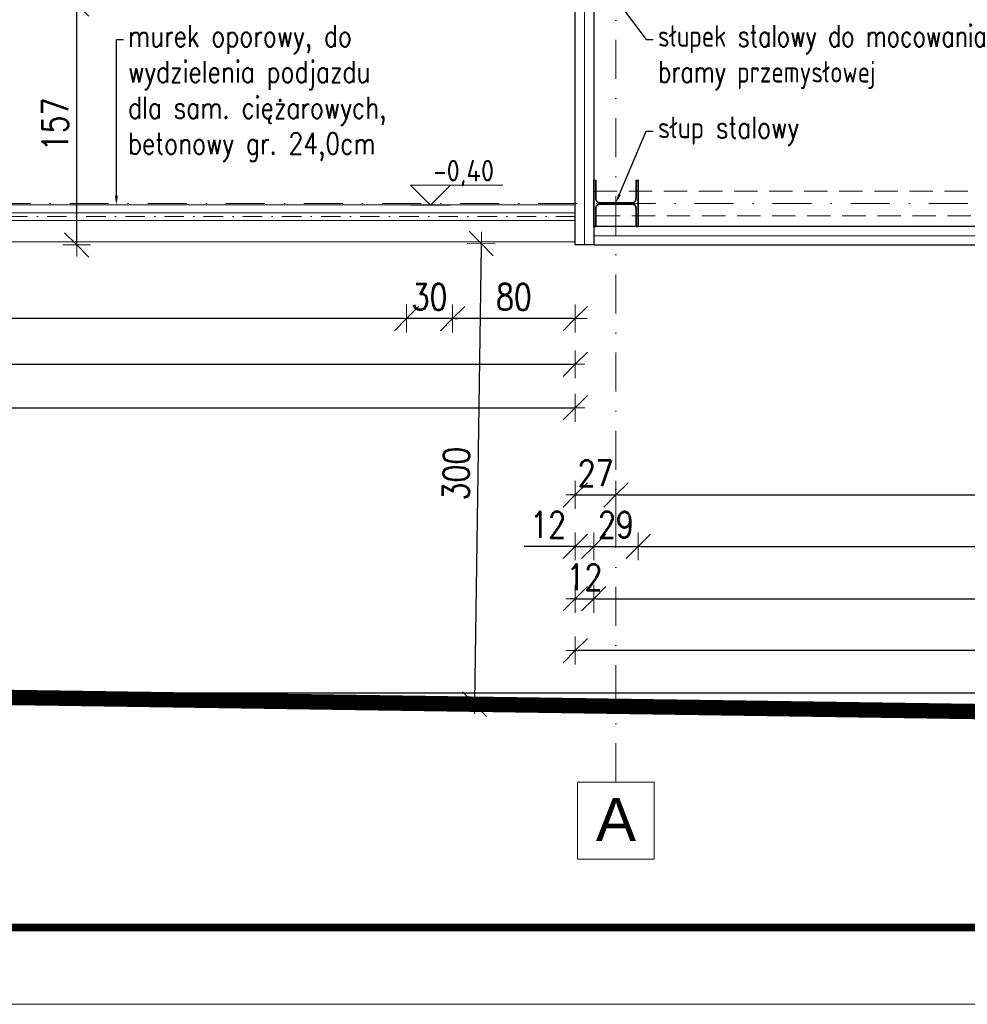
# Model space of a CAD drawing. Header units: millimetres. Extents: x 16720 to 74016, y 25810 to 81213.
# Tile 12 of 256: x 31958 to 32576, y 29136 to 29777. Entities that reach past the tile are written whole.
import ezdxf
from ezdxf import colors
from ezdxf.entities.mleader import LeaderData, LeaderLine
from ezdxf.math import Vec2, Vec3

# ---------------------------------------------------------------- set-up
doc = ezdxf.new("R2010")
doc.units = ezdxf.units.MM
doc.linetypes.add('DASHDOTX2', pattern=[50.8, 25.4, -12.7, 0, -12.7])
doc.linetypes.add('HIDDENX2', pattern=[19.05, 12.7, -6.35])
for name, color, linetype, lineweight in [('1', 7, 'Continuous', 9), ('_IZOLACJA TERM.', 94, 'BATTING', 9), ('_L OPISY', 110, 'Continuous', 9), ('_L_GRANICA DZIAŁKI', 10, 'Continuous', 25), ('_OPISY', 110, 'Continuous', 9), ('_OŚ', 165, 'DASHDOTX2', 9), ('_PRZERYWANE', 252, 'HIDDENX2', 9), ('_PŁYTA WARSTWOWA', 70, 'Continuous', 25), ('_RAMKA', 212, 'Continuous', 9), ('_STAL', 113, 'Continuous', 35), ('_WIDOKOWE', 252, 'Continuous', 9), ('_WYMIAR', 151, 'Continuous', 9)]:
    doc.layers.add(name, color=color, linetype=linetype, lineweight=lineweight)
doc.styles.add('_PRZEKRÓJ 12', font='ARIALNB.TTF', dxfattribs={"height": 12})
doc.styles.add('ISO', font='isocp.shx')
doc.styles.add('ROMANS', font='romans.shx', dxfattribs={"width": 0.8, "height": 17})
doc.styles.get("Standard").update_dxf_attribs({"font": 'arial.ttf'})
doc.linetypes.add('BATTING', pattern='A,0.00254,-2.54,[134,ltypeshp.shx,S=2.54,R=0,X=-2.54,Y=0],-5.08,[134,ltypeshp.shx,S=2.54,R=180,X=2.54,Y=0],-2.54', length=10.16254)
doc.dimstyles.new('DOM w 100', dxfattribs={"dimscale": 8, "dimtxt": 2.5, "dimasz": 0.2, "dimexe": 1.25, "dimexo": 2, "dimgap": 0.7, "dimtad": 1, "dimdec": 0, "dimtxsty": 'ROMANS', "dimblk1": 'wymgreg', "dimblk2": 'wymgregII', "dimsah": 1, "dimcen": 2.5, "dimdle": 1, "dimse1": 1, "dimse2": 1, "dimadec": 0, "dimazin": 0, "dimtfac": 1, "dimtdec": 0, "dimtix": 1, "dimtmove": 1, "dimatfit": 3, "dimfxl": 1.25, "dimarcsym": 0})

# ---------------------------------------------------------------- blocks, each defined once
blk = doc.blocks.new('KOTA WYS')
at = {"layer": '_OPISY'}
blk.add_line((-13, -13.11), (13, -13.11), dxfattribs=at)
blk.add_lwpolyline([(13, -0.11), (0, -13.11), (-13, -0.11), (47, -0.11)], dxfattribs=at)
at = {"layer": '_OPISY', "style": '_PRZEKRÓJ 12'}
blk.add_attdef('POZWYK', (9.63, 2.25), '', height=12, dxfattribs=at)
blk = doc.blocks.new('wymgreg')
at = {"layer": '1'}
for p, q in [((0, 5.67), (0, -5.67)), ((0, 0), (4.95, 4.95)), ((0, 0), (-4.95, -4.95)), ((4.77, 0), (-3.89, 0))]:
    blk.add_line(p, q, dxfattribs=at)
blk = doc.blocks.new('wymgregII')
at = {"layer": '1', "rotation": 180}
blk.add_blockref('wymgreg', (0, 0), dxfattribs=at)
blk = doc.blocks.new('*D6183')
at = {"layer": '_WYMIAR', "color": 0, "lineweight": -2}
blk.add_line((35171.61, 29366.21), (32321.81, 29366.21), dxfattribs=at)
at = {"layer": 'Defpoints', "color": 0}
for p in [(32320.21, 29630.43), (35173.21, 29630.43), (32320.21, 29366.21)]:
    blk.add_point(p, dxfattribs=at)
at = {"layer": '_WYMIAR', "color": 0, "linetype": 'ByBlock', "lineweight": -2, "xscale": 1.6, "yscale": 1.6, "zscale": 1.6, "rotation": 180}
blk.add_blockref('wymgregII', (32320.21, 29366.21), dxfattribs=at)
at = {"layer": '_WYMIAR', "color": 0, "linetype": 'ByBlock', "lineweight": -2, "xscale": 1.6, "yscale": 1.6, "zscale": 1.6}
blk.add_blockref('wymgreg', (35173.21, 29366.21), dxfattribs=at)
at = {"layer": '_WYMIAR', "color": 0, "insert": (33746.71, 29380.31), "char_height": 17, "attachment_point": 5, "style": 'ROMANS'}
blk.add_mtext('2853', dxfattribs=at)
blk = doc.blocks.new('*D6184')
at = {"layer": '_WYMIAR', "color": 0, "lineweight": -2}
for p, q in [((32318.61, 29399.93), (32317.01, 29399.93)), ((32320.21, 29399.93), (32332.21, 29399.93)), ((32333.81, 29399.93), (32335.41, 29399.93))]:
    blk.add_line(p, q, dxfattribs=at)
at = {"layer": 'Defpoints', "color": 0}
for p in [(32320.21, 29630.43), (32332.21, 29630.43), (32332.21, 29399.93)]:
    blk.add_point(p, dxfattribs=at)
at = {"layer": '_WYMIAR', "color": 0, "linetype": 'ByBlock', "lineweight": -2, "xscale": 1.6, "yscale": 1.6, "zscale": 1.6}
blk.add_blockref('wymgreg', (32320.21, 29399.93), dxfattribs=at)
at = {"layer": '_WYMIAR', "color": 0, "linetype": 'ByBlock', "lineweight": -2, "xscale": 1.6, "yscale": 1.6, "zscale": 1.6, "rotation": 180}
blk.add_blockref('wymgregII', (32332.21, 29399.93), dxfattribs=at)
at = {"layer": '_WYMIAR', "color": 0, "insert": (32326.21, 29414.03), "char_height": 17, "attachment_point": 5, "style": 'ROMANS'}
blk.add_mtext('12', dxfattribs=at)
blk = doc.blocks.new('*D6185')
at = {"layer": '_WYMIAR', "color": 0, "lineweight": -2}
blk.add_line((32333.81, 29399.93), (35159.61, 29399.93), dxfattribs=at)
at = {"layer": 'Defpoints', "color": 0}
for p in [(32332.21, 29630.43), (35161.21, 29630.43), (35161.21, 29399.93)]:
    blk.add_point(p, dxfattribs=at)
at = {"layer": '_WYMIAR', "color": 0, "linetype": 'ByBlock', "lineweight": -2, "xscale": 1.6, "yscale": 1.6, "zscale": 1.6, "rotation": 180}
blk.add_blockref('wymgreg', (32332.21, 29399.93), dxfattribs=at)
at = {"layer": '_WYMIAR', "color": 0, "linetype": 'ByBlock', "lineweight": -2, "xscale": 1.6, "yscale": 1.6, "zscale": 1.6}
blk.add_blockref('wymgregII', (35161.21, 29399.93), dxfattribs=at)
at = {"layer": '_WYMIAR', "color": 0, "insert": (33746.71, 29414.03), "char_height": 17, "attachment_point": 5, "style": 'ROMANS'}
blk.add_mtext('2829', dxfattribs=at)
blk = doc.blocks.new('*D6187')
at = {"layer": '_WYMIAR', "color": 0, "lineweight": -2}
for p, q in [((32320.21, 29434.1), (32286.88, 29434.1)), ((32320.21, 29434.1), (32332.21, 29434.1)), ((32333.81, 29434.1), (32335.41, 29434.1))]:
    blk.add_line(p, q, dxfattribs=at)
at = {"layer": 'Defpoints', "color": 0}
for p in [(32320.21, 29630.43), (32332.21, 29630.43), (32332.21, 29434.1)]:
    blk.add_point(p, dxfattribs=at)
at = {"layer": '_WYMIAR', "color": 0, "linetype": 'ByBlock', "lineweight": -2, "xscale": 1.6, "yscale": 1.6, "zscale": 1.6}
blk.add_blockref('wymgreg', (32320.21, 29434.1), dxfattribs=at)
at = {"layer": '_WYMIAR', "color": 0, "linetype": 'ByBlock', "lineweight": -2, "xscale": 1.6, "yscale": 1.6, "zscale": 1.6, "rotation": 180}
blk.add_blockref('wymgregII', (32332.21, 29434.1), dxfattribs=at)
at = {"layer": '_WYMIAR', "color": 0, "insert": (32302.52, 29448.2), "char_height": 17, "attachment_point": 5, "style": 'ROMANS'}
blk.add_mtext('12', dxfattribs=at)
blk = doc.blocks.new('*D6188')
at = {"layer": '_WYMIAR', "color": 0, "lineweight": -2}
for p, q in [((32330.61, 29434.1), (32329.01, 29434.1)), ((32332.21, 29434.1), (32361.21, 29434.1)), ((32362.81, 29434.1), (32364.41, 29434.1))]:
    blk.add_line(p, q, dxfattribs=at)
at = {"layer": 'Defpoints', "color": 0}
for p in [(32361.21, 29642.43), (32332.21, 29630.43), (32361.21, 29434.1)]:
    blk.add_point(p, dxfattribs=at)
at = {"layer": '_WYMIAR', "color": 0, "linetype": 'ByBlock', "lineweight": -2, "xscale": 1.6, "yscale": 1.6, "zscale": 1.6}
blk.add_blockref('wymgreg', (32332.21, 29434.1), dxfattribs=at)
at = {"layer": '_WYMIAR', "color": 0, "linetype": 'ByBlock', "lineweight": -2, "xscale": 1.6, "yscale": 1.6, "zscale": 1.6, "rotation": 180}
blk.add_blockref('wymgregII', (32361.21, 29434.1), dxfattribs=at)
at = {"layer": '_WYMIAR', "color": 0, "insert": (32346.71, 29448.2), "char_height": 17, "attachment_point": 5, "style": 'ROMANS'}
blk.add_mtext('29', dxfattribs=at)
blk = doc.blocks.new('*D6189')
at = {"layer": '_WYMIAR', "color": 0, "lineweight": -2}
blk.add_line((32362.81, 29434.1), (32897.11, 29434.1), dxfattribs=at)
at = {"layer": 'Defpoints', "color": 0}
for p in [(32361.21, 29642.43), (32898.71, 29644.53), (32898.71, 29434.1)]:
    blk.add_point(p, dxfattribs=at)
at = {"layer": '_WYMIAR', "color": 0, "linetype": 'ByBlock', "lineweight": -2, "xscale": 1.6, "yscale": 1.6, "zscale": 1.6, "rotation": 180}
blk.add_blockref('wymgreg', (32361.21, 29434.1), dxfattribs=at)
at = {"layer": '_WYMIAR', "color": 0, "linetype": 'ByBlock', "lineweight": -2, "xscale": 1.6, "yscale": 1.6, "zscale": 1.6}
blk.add_blockref('wymgregII', (32898.71, 29434.1), dxfattribs=at)
at = {"layer": '_WYMIAR', "color": 0, "insert": (32629.96, 29448.2), "char_height": 17, "attachment_point": 5, "style": 'ROMANS'}
blk.add_mtext('538', dxfattribs=at)
blk = doc.blocks.new('*D6200')
at = {"layer": '_WYMIAR', "color": 0, "lineweight": -2}
for p, q in [((32318.61, 29467.65), (32317.01, 29467.65)), ((32320.21, 29467.65), (32346.71, 29467.65)), ((32348.31, 29467.65), (32349.91, 29467.65))]:
    blk.add_line(p, q, dxfattribs=at)
at = {"layer": 'Defpoints', "color": 0}
for p in [(32346.71, 29642.43), (32320.21, 29630.43), (32346.71, 29467.65)]:
    blk.add_point(p, dxfattribs=at)
at = {"layer": '_WYMIAR', "color": 0, "linetype": 'ByBlock', "lineweight": -2, "xscale": 1.6, "yscale": 1.6, "zscale": 1.6}
blk.add_blockref('wymgreg', (32320.21, 29467.65), dxfattribs=at)
at = {"layer": '_WYMIAR', "color": 0, "linetype": 'ByBlock', "lineweight": -2, "xscale": 1.6, "yscale": 1.6, "zscale": 1.6, "rotation": 180}
blk.add_blockref('wymgregII', (32346.71, 29467.65), dxfattribs=at)
at = {"layer": '_WYMIAR', "color": 0, "insert": (32333.46, 29481.75), "char_height": 17, "attachment_point": 5, "style": 'ROMANS'}
blk.add_mtext('27', dxfattribs=at)
blk = doc.blocks.new('*D6201')
at = {"layer": '_WYMIAR', "color": 0, "lineweight": -2}
blk.add_line((32348.31, 29467.65), (32905.11, 29467.65), dxfattribs=at)
at = {"layer": 'Defpoints', "color": 0}
for p in [(32346.71, 29642.43), (32906.71, 29482.56), (32906.71, 29467.65)]:
    blk.add_point(p, dxfattribs=at)
at = {"layer": '_WYMIAR', "color": 0, "linetype": 'ByBlock', "lineweight": -2, "xscale": 1.6, "yscale": 1.6, "zscale": 1.6, "rotation": 180}
blk.add_blockref('wymgreg', (32346.71, 29467.65), dxfattribs=at)
at = {"layer": '_WYMIAR', "color": 0, "linetype": 'ByBlock', "lineweight": -2, "xscale": 1.6, "yscale": 1.6, "zscale": 1.6}
blk.add_blockref('wymgregII', (32906.71, 29467.65), dxfattribs=at)
at = {"layer": '_WYMIAR', "color": 0, "insert": (32626.71, 29481.75), "char_height": 17, "attachment_point": 5, "style": 'ROMANS'}
blk.add_mtext('560', dxfattribs=at)
blk = doc.blocks.new('*D6257')
at = {"layer": '_WYMIAR', "color": 0, "lineweight": -2}
blk.add_line((30489.81, 29632.03), (30489.81, 32682.83), dxfattribs=at)
at = {"layer": 'Defpoints', "color": 0}
for p in [(30489.81, 32684.43), (32320.21, 32684.43), (32320.21, 29630.43)]:
    blk.add_point(p, dxfattribs=at)
at = {"layer": '_WYMIAR', "color": 0, "linetype": 'ByBlock', "lineweight": -2, "xscale": 1.6, "yscale": 1.6, "zscale": 1.6}
for name, p, rotation in [('wymgregII', (30489.81, 32684.43), 90), ('wymgreg', (30489.81, 29630.43), 270)]:
    blk.add_blockref(name, p, dxfattribs=dict(at, rotation=rotation))
at = {"layer": '_WYMIAR', "color": 0, "insert": (30475.71, 31157.43), "char_height": 17, "attachment_point": 5, "rotation": 90, "style": 'ROMANS'}
blk.add_mtext('3054', dxfattribs=at)
blk = doc.blocks.new('*D6258')
at = {"layer": '_WYMIAR', "color": 0, "lineweight": -2}
blk.add_line((30519.87, 29632.03), (30519.87, 29805.83), dxfattribs=at)
at = {"layer": 'Defpoints', "color": 0}
for p in [(30519.87, 29807.43), (32320.21, 29807.43), (32320.21, 29630.43)]:
    blk.add_point(p, dxfattribs=at)
at = {"layer": '_WYMIAR', "color": 0, "linetype": 'ByBlock', "lineweight": -2, "xscale": 1.6, "yscale": 1.6, "zscale": 1.6}
for name, p, rotation in [('wymgregII', (30519.87, 29807.43), 90), ('wymgreg', (30519.87, 29630.43), 270)]:
    blk.add_blockref(name, p, dxfattribs=dict(at, rotation=rotation))
at = {"layer": '_WYMIAR', "color": 0, "insert": (30505.77, 29718.93), "char_height": 17, "attachment_point": 5, "rotation": 90, "style": 'ROMANS'}
blk.add_mtext('177', dxfattribs=at)
blk = doc.blocks.new('*D6269')
at = {"layer": '_WYMIAR', "color": 0, "lineweight": -2}
for p, q in [((30554.07, 29644.03), (30554.07, 29645.63)), ((30554.07, 29630.43), (30554.07, 29642.43)), ((30554.07, 29628.83), (30554.07, 29627.23))]:
    blk.add_line(p, q, dxfattribs=at)
at = {"layer": 'Defpoints', "color": 0}
for p in [(30554.07, 29642.43), (32332.21, 29642.43), (32320.21, 29630.43)]:
    blk.add_point(p, dxfattribs=at)
at = {"layer": '_WYMIAR', "color": 0, "linetype": 'ByBlock', "lineweight": -2, "xscale": 1.6, "yscale": 1.6, "zscale": 1.6}
for name, p, rotation in [('wymgregII', (30554.07, 29642.43), 270), ('wymgreg', (30554.07, 29630.43), 90)]:
    blk.add_blockref(name, p, dxfattribs=dict(at, rotation=rotation))
at = {"layer": '_WYMIAR', "color": 0, "insert": (30539.97, 29636.43), "char_height": 17, "attachment_point": 5, "rotation": 90, "style": 'ROMANS'}
blk.add_mtext('12', dxfattribs=at)
blk = doc.blocks.new('*D6270')
at = {"layer": '_WYMIAR', "color": 0, "lineweight": -2}
blk.add_line((30554.07, 29644.03), (30554.07, 32670.83), dxfattribs=at)
at = {"layer": 'Defpoints', "color": 0}
for p in [(30554.07, 32672.43), (32332.21, 32672.43), (32332.21, 29642.43)]:
    blk.add_point(p, dxfattribs=at)
at = {"layer": '_WYMIAR', "color": 0, "linetype": 'ByBlock', "lineweight": -2, "xscale": 1.6, "yscale": 1.6, "zscale": 1.6}
for name, p, rotation in [('wymgregII', (30554.07, 32672.43), 90), ('wymgreg', (30554.07, 29642.43), 270)]:
    blk.add_blockref(name, p, dxfattribs=dict(at, rotation=rotation))
at = {"layer": '_WYMIAR', "color": 0, "insert": (30539.97, 31157.43), "char_height": 17, "attachment_point": 5, "rotation": 90, "style": 'ROMANS'}
blk.add_mtext('3030', dxfattribs=at)
blk = doc.blocks.new('*D6272')
at = {"layer": '_WYMIAR', "color": 0, "lineweight": -2}
for p, q in [((30588.01, 29644.03), (30588.01, 29645.63)), ((30588.01, 29630.43), (30588.01, 29642.43)), ((30588.01, 29628.83), (30588.01, 29627.23))]:
    blk.add_line(p, q, dxfattribs=at)
at = {"layer": 'Defpoints', "color": 0}
for p in [(30588.01, 29642.43), (32332.21, 29642.43), (32320.21, 29630.43)]:
    blk.add_point(p, dxfattribs=at)
at = {"layer": '_WYMIAR', "color": 0, "linetype": 'ByBlock', "lineweight": -2, "xscale": 1.6, "yscale": 1.6, "zscale": 1.6}
for name, p, rotation in [('wymgregII', (30588.01, 29642.43), 270), ('wymgreg', (30588.01, 29630.43), 90)]:
    blk.add_blockref(name, p, dxfattribs=dict(at, rotation=rotation))
at = {"layer": '_WYMIAR', "color": 0, "insert": (30573.91, 29636.43), "char_height": 17, "attachment_point": 5, "rotation": 90, "style": 'ROMANS'}
blk.add_mtext('12', dxfattribs=at)
blk = doc.blocks.new('*D6273')
at = {"layer": '_WYMIAR', "color": 0, "lineweight": -2}
for p, q in [((30588.01, 29674.03), (30588.01, 29675.63)), ((30588.01, 29642.43), (30588.01, 29672.43)), ((30588.01, 29640.83), (30588.01, 29639.23))]:
    blk.add_line(p, q, dxfattribs=at)
at = {"layer": 'Defpoints', "color": 0}
for p in [(30588.01, 29672.43), (32332.21, 29672.43), (32332.21, 29642.43)]:
    blk.add_point(p, dxfattribs=at)
at = {"layer": '_WYMIAR', "color": 0, "linetype": 'ByBlock', "lineweight": -2, "xscale": 1.6, "yscale": 1.6, "zscale": 1.6}
for name, p, rotation in [('wymgregII', (30588.01, 29672.43), 270), ('wymgreg', (30588.01, 29642.43), 90)]:
    blk.add_blockref(name, p, dxfattribs=dict(at, rotation=rotation))
at = {"layer": '_WYMIAR', "color": 0, "insert": (30573.91, 29657.43), "char_height": 17, "attachment_point": 5, "rotation": 90, "style": 'ROMANS'}
blk.add_mtext('30', dxfattribs=at)
blk = doc.blocks.new('*D6274')
at = {"layer": '_WYMIAR', "color": 0, "lineweight": -2}
blk.add_line((30588.01, 29674.03), (30588.01, 30240.83), dxfattribs=at)
at = {"layer": 'Defpoints', "color": 0}
for p in [(30588.01, 30242.43), (32332.21, 30242.43), (32332.21, 29672.43)]:
    blk.add_point(p, dxfattribs=at)
at = {"layer": '_WYMIAR', "color": 0, "linetype": 'ByBlock', "lineweight": -2, "xscale": 1.6, "yscale": 1.6, "zscale": 1.6}
for name, p, rotation in [('wymgregII', (30588.01, 30242.43), 90), ('wymgreg', (30588.01, 29672.43), 270)]:
    blk.add_blockref(name, p, dxfattribs=dict(at, rotation=rotation))
at = {"layer": '_WYMIAR', "color": 0, "insert": (30573.91, 29957.43), "char_height": 17, "attachment_point": 5, "rotation": 90, "style": 'ROMANS'}
blk.add_mtext('570', dxfattribs=at)
blk = doc.blocks.new('*D6285')
at = {"layer": '_WYMIAR', "color": 0, "lineweight": -2}
for p, q in [((30624.76, 29659.03), (30624.76, 29660.63)), ((30624.76, 29630.43), (30624.76, 29657.43)), ((30624.76, 29628.83), (30624.76, 29627.23))]:
    blk.add_line(p, q, dxfattribs=at)
at = {"layer": 'Defpoints', "color": 0}
for p in [(30624.76, 29657.43), (32320.21, 29657.43), (32320.21, 29630.43)]:
    blk.add_point(p, dxfattribs=at)
at = {"layer": '_WYMIAR', "color": 0, "linetype": 'ByBlock', "lineweight": -2, "xscale": 1.6, "yscale": 1.6, "zscale": 1.6}
for name, p, rotation in [('wymgregII', (30624.76, 29657.43), 270), ('wymgreg', (30624.76, 29630.43), 90)]:
    blk.add_blockref(name, p, dxfattribs=dict(at, rotation=rotation))
at = {"layer": '_WYMIAR', "color": 0, "insert": (30610.66, 29643.93), "char_height": 17, "attachment_point": 5, "rotation": 90, "style": 'ROMANS'}
blk.add_mtext('27', dxfattribs=at)
blk = doc.blocks.new('*D6286')
at = {"layer": '_WYMIAR', "color": 0, "lineweight": -2}
blk.add_line((30624.76, 29659.03), (30624.76, 30255.83), dxfattribs=at)
at = {"layer": 'Defpoints', "color": 0}
for p in [(30624.76, 30257.43), (32332.21, 30257.43), (32320.21, 29657.43)]:
    blk.add_point(p, dxfattribs=at)
at = {"layer": '_WYMIAR', "color": 0, "linetype": 'ByBlock', "lineweight": -2, "xscale": 1.6, "yscale": 1.6, "zscale": 1.6}
for name, p, rotation in [('wymgregII', (30624.76, 30257.43), 90), ('wymgreg', (30624.76, 29657.43), 270)]:
    blk.add_blockref(name, p, dxfattribs=dict(at, rotation=rotation))
at = {"layer": '_WYMIAR', "color": 0, "insert": (30610.66, 29957.43), "char_height": 17, "attachment_point": 5, "rotation": 90, "style": 'ROMANS'}
blk.add_mtext('600', dxfattribs=at)
blk = doc.blocks.new('*D6296')
at = {"layer": '_WYMIAR', "color": 0, "lineweight": -2}
blk.add_line((30688.79, 29524.37), (32318.61, 29524.37), dxfattribs=at)
at = {"layer": 'Defpoints', "color": 0}
for p in [(30687.19, 29721.97), (32320.21, 29721.97), (32320.21, 29524.37)]:
    blk.add_point(p, dxfattribs=at)
at = {"layer": '_WYMIAR', "color": 0, "linetype": 'ByBlock', "lineweight": -2, "xscale": 1.6, "yscale": 1.6, "zscale": 1.6, "rotation": 180}
blk.add_blockref('wymgreg', (30687.19, 29524.37), dxfattribs=at)
at = {"layer": '_WYMIAR', "color": 0, "linetype": 'ByBlock', "lineweight": -2, "xscale": 1.6, "yscale": 1.6, "zscale": 1.6}
blk.add_blockref('wymgregII', (32320.21, 29524.37), dxfattribs=at)
at = {"layer": '_WYMIAR', "color": 0, "insert": (31503.7, 29538.47), "char_height": 17, "attachment_point": 5, "style": 'ROMANS'}
blk.add_mtext('1633', dxfattribs=at)
blk = doc.blocks.new('*D6298')
at = {"layer": '_WYMIAR', "color": 0, "lineweight": -2}
blk.add_line((31088.79, 29552.67), (32318.61, 29552.67), dxfattribs=at)
at = {"layer": 'Defpoints', "color": 0}
for p in [(31087.19, 29651.32), (32320.21, 29630.43), (32320.21, 29552.67)]:
    blk.add_point(p, dxfattribs=at)
at = {"layer": '_WYMIAR', "color": 0, "linetype": 'ByBlock', "lineweight": -2, "xscale": 1.6, "yscale": 1.6, "zscale": 1.6, "rotation": 180}
blk.add_blockref('wymgreg', (31087.19, 29552.67), dxfattribs=at)
at = {"layer": '_WYMIAR', "color": 0, "linetype": 'ByBlock', "lineweight": -2, "xscale": 1.6, "yscale": 1.6, "zscale": 1.6}
blk.add_blockref('wymgregII', (32320.21, 29552.67), dxfattribs=at)
at = {"layer": '_WYMIAR', "color": 0, "insert": (31703.7, 29566.77), "char_height": 17, "attachment_point": 5, "style": 'ROMANS'}
blk.add_mtext('1233', dxfattribs=at)
blk = doc.blocks.new('*D6299')
at = {"layer": '_WYMIAR', "color": 0, "lineweight": -2}
blk.add_line((32318.61, 29582.46), (32241.81, 29582.46), dxfattribs=at)
at = {"layer": 'Defpoints', "color": 0}
for p in [(32240.21, 29765.3), (32320.21, 29765.3), (32240.21, 29582.46)]:
    blk.add_point(p, dxfattribs=at)
at = {"layer": '_WYMIAR', "color": 0, "linetype": 'ByBlock', "lineweight": -2, "xscale": 1.6, "yscale": 1.6, "zscale": 1.6, "rotation": 180}
blk.add_blockref('wymgregII', (32240.21, 29582.46), dxfattribs=at)
at = {"layer": '_WYMIAR', "color": 0, "linetype": 'ByBlock', "lineweight": -2, "xscale": 1.6, "yscale": 1.6, "zscale": 1.6}
blk.add_blockref('wymgreg', (32320.21, 29582.46), dxfattribs=at)
at = {"layer": '_WYMIAR', "color": 0, "insert": (32280.21, 29596.56), "char_height": 17, "attachment_point": 5, "style": 'ROMANS'}
blk.add_mtext('80', dxfattribs=at)
blk = doc.blocks.new('*D6300')
at = {"layer": '_WYMIAR', "color": 0, "lineweight": -2}
for p, q in [((32208.61, 29582.46), (32207.01, 29582.46)), ((32240.21, 29582.46), (32210.21, 29582.46)), ((32241.81, 29582.46), (32243.41, 29582.46))]:
    blk.add_line(p, q, dxfattribs=at)
at = {"layer": 'Defpoints', "color": 0}
for p in [(32240.21, 29765.3), (32210.21, 29736.43), (32210.21, 29582.46)]:
    blk.add_point(p, dxfattribs=at)
at = {"layer": '_WYMIAR', "color": 0, "linetype": 'ByBlock', "lineweight": -2, "xscale": 1.6, "yscale": 1.6, "zscale": 1.6}
blk.add_blockref('wymgregII', (32210.21, 29582.46), dxfattribs=at)
at = {"layer": '_WYMIAR', "color": 0, "linetype": 'ByBlock', "lineweight": -2, "xscale": 1.6, "yscale": 1.6, "zscale": 1.6, "rotation": 180}
blk.add_blockref('wymgreg', (32240.21, 29582.46), dxfattribs=at)
at = {"layer": '_WYMIAR', "color": 0, "insert": (32225.21, 29596.56), "char_height": 17, "attachment_point": 5, "style": 'ROMANS'}
blk.add_mtext('30', dxfattribs=at)
blk = doc.blocks.new('*D6301')
at = {"layer": '_WYMIAR', "color": 0, "lineweight": -2}
blk.add_line((32208.61, 29582.46), (30688.79, 29582.46), dxfattribs=at)
at = {"layer": 'Defpoints', "color": 0}
for p in [(30687.19, 29768.71), (32210.21, 29736.43), (30687.19, 29582.46)]:
    blk.add_point(p, dxfattribs=at)
at = {"layer": '_WYMIAR', "color": 0, "linetype": 'ByBlock', "lineweight": -2, "xscale": 1.6, "yscale": 1.6, "zscale": 1.6, "rotation": 180}
blk.add_blockref('wymgregII', (30687.19, 29582.46), dxfattribs=at)
at = {"layer": '_WYMIAR', "color": 0, "linetype": 'ByBlock', "lineweight": -2, "xscale": 1.6, "yscale": 1.6, "zscale": 1.6}
blk.add_blockref('wymgreg', (32210.21, 29582.46), dxfattribs=at)
at = {"layer": '_WYMIAR', "color": 0, "insert": (31448.7, 29596.56), "char_height": 17, "attachment_point": 5, "style": 'ROMANS'}
blk.add_mtext('1523', dxfattribs=at)
blk = doc.blocks.new('*D6302')
at = {"layer": '_WYMIAR', "color": 0, "lineweight": -2}
blk.add_line((31995.3, 29632.03), (31995.3, 29785.83), dxfattribs=at)
at = {"layer": 'Defpoints', "color": 0}
for p in [(31995.3, 29787.43), (32260.21, 29787.43), (32320.21, 29630.43)]:
    blk.add_point(p, dxfattribs=at)
at = {"layer": '_WYMIAR', "color": 0, "linetype": 'ByBlock', "lineweight": -2, "xscale": 1.6, "yscale": 1.6, "zscale": 1.6}
for name, p, rotation in [('wymgregII', (31995.3, 29787.43), 90), ('wymgreg', (31995.3, 29630.43), 270)]:
    blk.add_blockref(name, p, dxfattribs=dict(at, rotation=rotation))
at = {"layer": '_WYMIAR', "color": 0, "insert": (31981.2, 29708.93), "char_height": 17, "attachment_point": 5, "rotation": 90, "style": 'ROMANS'}
blk.add_mtext('157', dxfattribs=at)
blk = doc.blocks.new('*D6319')
at = {"layer": '_WYMIAR', "color": 0, "lineweight": -2}
blk.add_line((32258.86, 29629.72), (32254.54, 29332.88), dxfattribs=at)
at = {"layer": 'Defpoints', "color": 0}
for p in [(32320.21, 29630.43), (32254.51, 29331.28), (32315.84, 29330.38)]:
    blk.add_point(p, dxfattribs=at)
at = {"layer": '_WYMIAR', "color": 0, "linetype": 'ByBlock', "lineweight": -2, "xscale": 1.6, "yscale": 1.6, "zscale": 1.6}
for name, p, rotation in [('wymgreg', (32258.88, 29631.32), 89.16499213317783), ('wymgregII', (32254.51, 29331.28), 269.1649921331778)]:
    blk.add_blockref(name, p, dxfattribs=dict(at, rotation=rotation))
at = {"layer": '_WYMIAR', "color": 0, "insert": (32242.6, 29481.5), "char_height": 17, "attachment_point": 5, "rotation": 89.16499, "style": 'ROMANS'}
blk.add_mtext('300', dxfattribs=at)
blk = doc.blocks.new('*D6664')
at = {"layer": '_WYMIAR', "color": 0, "lineweight": -2}
blk.add_line((30688.79, 29338.68), (35171.61, 29338.68), dxfattribs=at)
at = {"layer": 'Defpoints', "color": 0}
for p in [(30687.19, 29660.99), (35173.21, 29630.43), (35173.21, 29338.68)]:
    blk.add_point(p, dxfattribs=at)
at = {"layer": '_WYMIAR', "color": 0, "linetype": 'ByBlock', "lineweight": -2, "xscale": 1.6, "yscale": 1.6, "zscale": 1.6, "rotation": 180}
blk.add_blockref('wymgreg', (30687.19, 29338.68), dxfattribs=at)
at = {"layer": '_WYMIAR', "color": 0, "linetype": 'ByBlock', "lineweight": -2, "xscale": 1.6, "yscale": 1.6, "zscale": 1.6}
blk.add_blockref('wymgregII', (35173.21, 29338.68), dxfattribs=at)
at = {"layer": '_WYMIAR', "color": 0, "insert": (32930.2, 29352.78), "char_height": 17, "attachment_point": 5, "style": 'ROMANS'}
blk.add_mtext('4486', dxfattribs=at)

msp = doc.modelspace()

# ---------------------------------------------------------------- linework, layer by layer
at = {"layer": '_IZOLACJA TERM.', "ltscale": 0.58}
for p, q in [((32326.21, 29807.43), (32326.21, 29630.43)), ((32332.21, 29636.43), (32906.71, 29636.43))]:
    msp.add_line(p, q, dxfattribs=at)
at = {"layer": '_L_GRANICA DZIAŁKI', "ltscale": 70, "const_width": 10}
msp.add_lwpolyline([(30371.71, 29358.72), (33900.84, 29307.28), (35496.94, 29291.99)], dxfattribs=at)
at = {"layer": '_OŚ'}
for p, q in [((32346.71, 29280.43), (32346.71, 33191.24)), ((35528.21, 29657.43), (30465.21, 29657.43))]:
    msp.add_line(p, q, dxfattribs=at)
at = {"layer": '_OŚ', "ltscale": 0.5}
msp.add_line((32320.21, 29648.93), (31494.32, 29648.93), dxfattribs=at)
at = {"layer": '_OŚ', "linetype": 'ByBlock'}
msp.add_lwpolyline([(32321.71, 29230.43), (32371.71, 29230.43), (32371.71, 29280.43), (32321.71, 29280.43)], close=True, dxfattribs=at)
at = {"layer": '_PRZERYWANE', "ltscale": 1.2}
msp.add_lwpolyline([(32332.21, 29649.43), (32332.21, 29665.43), (35161.21, 29665.43), (35161.21, 29649.43)], close=True, dxfattribs=at)
at = {"layer": '_PŁYTA WARSTWOWA'}
for points in [[(32320.21, 29630.43), (32320.21, 29807.43), (32332.21, 29807.43), (32332.21, 29630.43)], [(32332.21, 29642.43), (32332.21, 29630.43), (32906.71, 29630.43), (32906.71, 29642.43)]]:
    msp.add_lwpolyline(points, close=True, dxfattribs=at)
at = {"layer": '_RAMKA'}
msp.add_lwpolyline([(30171.71, 33335.83), (36671.71, 33335.83), (36671.71, 29135.83), (30171.71, 29135.83)], close=True, dxfattribs=at)
at = {"layer": '_RAMKA', "const_width": 5}
msp.add_lwpolyline([(30221.71, 33285.83), (36621.71, 33285.83), (36621.71, 29185.83), (30371.71, 29185.83), (30371.71, 32105.83), (30221.71, 32105.83)], close=True, dxfattribs=at)
at = {"layer": '_STAL'}
msp.add_lwpolyline([(32332.21, 29642.43), (32333.61, 29642.43), (32333.61, 29654.3, -0.414214), (32336.31, 29657), (32357.11, 29657, -0.414214), (32359.81, 29654.3), (32359.81, 29642.43), (32361.21, 29642.43), (32361.21, 29672.43), (32359.81, 29672.43), (32359.81, 29660.55, -0.414214), (32357.11, 29657.85), (32336.31, 29657.85, -0.414214), (32333.61, 29660.55), (32333.61, 29672.43), (32332.21, 29672.43), (32332.21, 29642.43)], format="xyb", dxfattribs=at)
at = {"layer": '_WIDOKOWE'}
for points in [[(32320.21, 29632.43), (31087.19, 29632.43), (31087.19, 29656.43), (32320.21, 29656.43)], [(32320.21, 29651.43), (31499.32, 29651.43), (31499.32, 29646.43), (32320.21, 29646.43)]]:
    msp.add_lwpolyline(points, dxfattribs=at)

# ---------------------------------------------------------------- block references
at = {"layer": '_L OPISY'}
ref = msp.add_blockref('KOTA WYS', (32225.88, 29669.53), dxfattribs=at)
ref.add_attrib('POZWYK', '-0,40', (32227.77, 29671.78), dxfattribs={"layer": '_OPISY', "height": 14, "style": 'ISO'})

# ---------------------------------------------------------------- texts
at = {"layer": '_OPISY', "insert": (32346.71, 29256.27), "char_height": 28, "attachment_point": 5}
msp.add_mtext_dynamic_manual_height_columns('\\pxqc;A', width=127.0126, gutter_width=12.5, heights=[0], dxfattribs=at)

# ---------------------------------------------------------------- dimensions: what is measured, and where the dimension line sits
at = {"layer": '_WYMIAR'}
for base, p1, p2, picture, middle in [((30489.81, 32684.43), (32320.21, 29630.43), (32320.21, 32684.43), '*D6257', (30475.71, 31157.43)), ((30554.07, 32672.43), (32332.21, 29642.43), (32332.21, 32672.43), '*D6270', (30539.97, 31157.43)), ((30624.76, 30257.43), (32320.21, 29657.43), (32332.21, 30257.43), '*D6286', (30610.66, 29957.43)), ((30588.01, 30242.43), (32332.21, 29672.43), (32332.21, 30242.43), '*D6274', (30573.91, 29957.43)), ((30519.87, 29807.43), (32320.21, 29630.43), (32320.21, 29807.43), '*D6258', (30505.77, 29718.93)), ((31995.3, 29787.43), (32320.21, 29630.43), (32260.21, 29787.43), '*D6302', (31981.2, 29708.93)), ((30588.01, 29672.43), (32332.21, 29642.43), (32332.21, 29672.43), '*D6273', (30573.91, 29657.43)), ((30624.76, 29657.43), (32320.21, 29630.43), (32320.21, 29657.43), '*D6285', (30610.66, 29643.93)), ((30554.07, 29642.43), (32320.21, 29630.43), (32332.21, 29642.43), '*D6269', (30539.97, 29636.43)), ((30588.01, 29642.43), (32320.21, 29630.43), (32332.21, 29642.43), '*D6272', (30573.91, 29636.43))]:
    dim = msp.add_linear_dim(base=base, p1=p1, p2=p2, angle=90, dimstyle='DOM w 100', dxfattribs=at)
    dim.commit()
    dim.dimension.update_dxf_attribs({"geometry": picture, "text_midpoint": middle})
for base, p1, p2, picture, middle in [((30687.19, 29582.46), (32210.21, 29736.43), (30687.19, 29768.71), '*D6301', (31448.7, 29596.56)), ((32210.21, 29582.46), (32240.21, 29765.3), (32210.21, 29736.43), '*D6300', (32225.21, 29596.56)), ((32240.21, 29582.46), (32320.21, 29765.3), (32240.21, 29765.3), '*D6299', (32280.21, 29596.56)), ((32320.21, 29524.37), (30687.19, 29721.97), (32320.21, 29721.97), '*D6296', (31503.7, 29538.47)), ((32320.21, 29552.67), (31087.19, 29651.32), (32320.21, 29630.43), '*D6298', (31703.7, 29566.77)), ((32346.70926576, 29467.64774367), (32320.20926576, 29630.42521336), (32346.70926576, 29642.42521335), '*D6200', (32333.45926576, 29481.74774367)), ((32361.21, 29434.1), (32332.21, 29630.43), (32361.21, 29642.43), '*D6188', (32346.71, 29448.2)), ((32906.71, 29467.65), (32346.71, 29642.43), (32906.71, 29482.56), '*D6201', (32626.71, 29481.75)), ((32898.70926576, 29434.09589179), (32361.20926576, 29642.42521335), (32898.70926576, 29644.52706295), '*D6189', (32629.95926576, 29448.19589179)), ((32320.21, 29366.21), (35173.21, 29630.43), (32320.21, 29630.43), '*D6183', (33746.71, 29380.31)), ((32332.21, 29399.93), (32320.21, 29630.43), (32332.21, 29630.43), '*D6184', (32326.21, 29414.03)), ((35161.21, 29399.93), (32332.21, 29630.43), (35161.21, 29630.43), '*D6185', (33746.71, 29414.03))]:
    dim = msp.add_linear_dim(base=base, p1=p1, p2=p2, dimstyle='DOM w 100', dxfattribs=at)
    dim.commit()
    dim.dimension.update_dxf_attribs({"geometry": picture, "text_midpoint": middle})
dim = msp.add_linear_dim(base=(35173.21, 29338.68), p1=(30687.19, 29660.99), p2=(35173.21, 29630.43), dimstyle='DOM w 100', override={"dimtxsty": 'ROMANS'}, dxfattribs=at)
dim.commit()
dim.dimension.update_dxf_attribs({"geometry": '*D6664', "text_midpoint": (32930.2, 29352.78)})
dim = msp.add_aligned_dim(p1=(32320.21, 29630.43), p2=(32315.84, 29330.38), distance=-61.33, dimstyle='DOM w 100', dxfattribs=at)
dim.commit()
dim.dimension.update_dxf_attribs({"geometry": '*D6319', "text_midpoint": (32242.6, 29481.5)})
dim = msp.add_linear_dim(base=(32332.21, 29434.1), p1=(32320.21, 29630.43), p2=(32332.21, 29630.43), dimstyle='DOM w 100', dxfattribs=at)
dim.commit()
dim.dimension.update_dxf_attribs({"geometry": '*D6187', "text_midpoint": (32302.52, 29434.1), "dimtype": 160})

# ---------------------------------------------------------------- leaders
at = {"layer": '_OPISY'}
ml = msp.add_multileader_mtext('Standard', dxfattribs=at)
ml.set_content('{\\Fsimplex|c238;słupek stalowy do mocowania \\Pbramy przemysłowej }', color=256, style='ROMANS')
ml.set_leader_properties()
ml.build(insert=Vec2(0, 0))
ml.multileader.update_dxf_attribs({"dogleg_length": 4, "arrow_head_size": 6})
ctx = ml.context
ctx.base_point, ctx.char_height, ctx.arrow_head_size, ctx.landing_gap_size, ctx.plane_origin, ctx.plane_x_axis, ctx.plane_y_axis = Vec3(32371.05, 29764.19), 14, 6, 3, Vec3(32845.29, 29412.94), Vec3(1, 0, 0), Vec3(0, 1, 0)
ctx.text_align_type = 2
notes = []
notes.append((ctx, [(1, (1, 1, 0), (32366.47, 29764.19), (1, 0, 0), 4.57, [(0, [(32339.21, 29800.43)], 0, [])])]))
ctx.mtext.insert, ctx.mtext.text_direction, ctx.mtext.flow_direction = Vec3(32374.05, 29773.52), Vec3(1, 0, 0), 5
ml = msp.add_multileader_mtext('Standard', dxfattribs=at)
ml.set_content('{\\Fsimplex|c238;murek oporowy, do \\Pwydzielenia podjazdu \\Pdla sam. ciężarowych,\\Pbetonowy gr. 24,0cm}', color=256, style='ROMANS')
ml.set_leader_properties()
ml.build(insert=Vec2(0, 0))
ml.multileader.update_dxf_attribs({"dogleg_length": 4, "arrow_head_size": 6})
ctx = ml.context
ctx.base_point, ctx.char_height, ctx.arrow_head_size, ctx.landing_gap_size, ctx.plane_origin, ctx.plane_x_axis, ctx.plane_y_axis = Vec3(32025.73, 29764.19), 14, 6, 3, Vec3(32499.98, 29412.94), Vec3(1, 0, 0), Vec3(0, 1, 0)
ctx.text_align_type = 2
notes.append((ctx, [(1, (1, 1, 0), (32021.16, 29764.19), (1, 0, 0), 4.57, [(0, [(32021.16, 29656.43)], 0, [])])]))
ctx.mtext.insert, ctx.mtext.text_direction, ctx.mtext.flow_direction = Vec3(32028.73, 29773.52), Vec3(1, 0, 0), 5
ml = msp.add_multileader_mtext('Standard', dxfattribs=at)
ml.set_content('{\\Fsimplex|c238;słup stalowy \\P}', color=256, style='ROMANS')
ml.set_leader_properties()
ml.build(insert=Vec2(0, 0))
ml.multileader.update_dxf_attribs({"dogleg_length": 4, "arrow_head_size": 6})
ctx = ml.context
ctx.base_point, ctx.char_height, ctx.arrow_head_size, ctx.landing_gap_size, ctx.plane_origin, ctx.plane_x_axis, ctx.plane_y_axis = Vec3(32371.05, 29704.58), 14, 6, 3, Vec3(32845.29, 29373.33), Vec3(1, 0, 0), Vec3(0, 1, 0)
ctx.text_align_type = 2
notes.append((ctx, [(1, (1, 1, 0), (32366.47, 29704.58), (1, 0, 0), 4.57, [(0, [(32346.71, 29657.85)], 0, [])])]))
ctx.mtext.insert, ctx.mtext.text_direction, ctx.mtext.flow_direction = Vec3(32374.05, 29713.91), Vec3(1, 0, 0), 5
for ctx, leaders in notes:
    for number, flags, end, landing, length, lines in leaders:
        leader = LeaderData()
        leader.index, (leader.has_last_leader_line, leader.has_dogleg_vector, leader.attachment_direction) = number, flags
        leader.last_leader_point, leader.dogleg_vector, leader.dogleg_length = Vec3(end), Vec3(landing), length
        for number, points, colour, breaks in lines:
            line = LeaderLine()
            line.index, line.vertices, line.color, line.breaks = number, Vec3.list(points), colors.encode_raw_color(colour), breaks
            leader.lines.append(line)
        ctx.leaders.append(leader)

doc.saveas('drawing.dxf')
